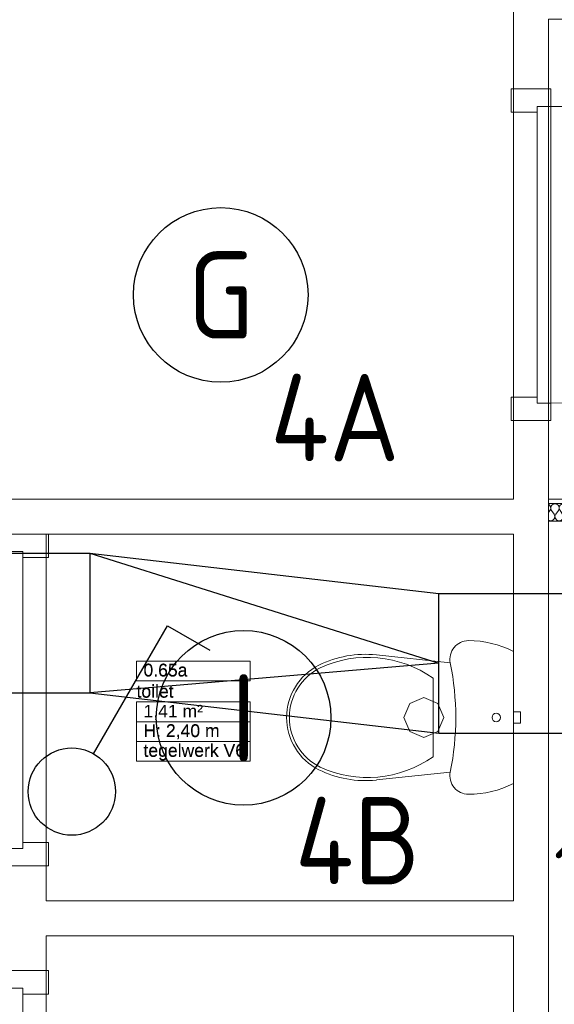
# Model space of a CAD drawing. Header units: millimetres. Extents: x -39149 to 267781, y -2340 to 58540.
# Tile 44 of 244: x 16536 to 18067, y 8804 to 11623. Entities that reach past the tile are written whole.
import ezdxf
from ezdxf.enums import TextEntityAlignment as Align

# ---------------------------------------------------------------- set-up
doc = ezdxf.new("R2010")
doc.units = ezdxf.units.MM
doc.header["$LTSCALE"] = 100
doc.header["$MEASUREMENT"] = 0
doc.linetypes.add('B0701', pattern=[46.823999, 31.199999, -15.624])
for name, color, linetype in [('00  Bestaand', 7, 'Continuous'), ('00  Bestaand Deuren', 7, 'Continuous'), ('22 C Binnenwanden', 7, 'Continuous'), ('22 C Binnenwanden Doorsnede-arcering', 7, 'Continuous'), ('22 C Binnenwanden Laagscheidingslijnen', 7, 'Continuous'), ('45 Plafond', 7, 'Continuous'), ('74 Sanitair', 7, 'Continuous'), ('AL$1A---_ALGEMEEN--bestaand', 9, 'Continuous'), ('EL6131--_KG', 3, 'Continuous'), ('EL6221--_KRACHT_400', 3, 'Continuous'), ('EL6311--_LICHT_BINNEN', 3, 'Continuous'), ('EL6321--_NOODLICHT_DECEN', 3, 'Continuous'), ('EL6441--_DATACOM', 3, 'Continuous'), ('EL6511--_BRANDMELD', 3, 'Continuous'), ('handhaven - AL$1A---_ALGEMEEN', 8, 'Continuous'), ('Z Ruimteoppervlak', 7, 'Continuous'), ('Z Ruimteoppervlak Zone label', 7, 'Continuous'), ('Z Ruimteoppervlak Zone tekst', 7, 'Continuous')]:
    doc.layers.add(name, color=color, linetype=linetype)
doc.styles.add('BURO-018', font='isocp.shx', dxfattribs={"height": 180})
doc.styles.add('BURO-025', font='isocp.shx', dxfattribs={"height": 250})
doc.styles.add('GENERATED_STYLE_1', font='arial.ttf')
doc.styles.add('GENERATED_STYLE_2', font='swiss.ttf')
doc.styles.add('STABICAD-012', font='ISOCP.SHX', dxfattribs={"height": 1.2})
doc.styles.add('STABICAD-018', font='ISOCP.SHX', dxfattribs={"height": 1.8})
doc.styles.get("Standard").update_dxf_attribs({"font": 'txt', "bigfont": 'BIGFONT.SHX'})

# ---------------------------------------------------------------- blocks, each defined once
blk = doc.blocks.new('toilet_0.65a_37_7', base_point=(17033, 9644.8))
at = {"layer": 'Z Ruimteoppervlak Zone label', "color": 8, "linetype": 'Continuous', "lineweight": 0}
for p, q in [((16870.3, 9786.3), (17195.7, 9786.3)), ((16870.3, 9729.7), (16870.3, 9786.3)), ((17195.7, 9786.3), (17195.7, 9729.7)), ((17195.7, 9729.7), (16870.3, 9729.7)), ((16870.3, 9669.3), (17195.7, 9669.3)), ((16870.3, 9612.8), (16870.3, 9669.3)), ((17195.7, 9669.3), (17195.7, 9612.8)), ((17195.7, 9612.8), (16870.3, 9612.8)), ((16870.3, 9612.8), (17195.7, 9612.8)), ((16870.3, 9556.2), (16870.3, 9612.8)), ((17195.7, 9612.8), (17195.7, 9556.2)), ((17195.7, 9556.2), (16870.3, 9556.2)), ((16870.3, 9556.2), (17195.7, 9556.2)), ((16870.3, 9499.6), (16870.3, 9556.2)), ((17195.7, 9556.2), (17195.7, 9499.6)), ((17195.7, 9499.6), (16870.3, 9499.6))]:
    blk.add_line(p, q, dxfattribs=at)
at = {"linetype": 'Continuous', "lineweight": 0, "flags": 1}
for tag in ['ROOM_AREA', 'ROOM_PERIM', 'ROOM_WALLS_SURF', 'ROOM_DOORS_SURF', 'ROOM_WINDS_SURF', 'ROOM_BASELEV', 'ROOM_NET_AREA', 'ROOM_REDUCED_AREA', 'ROOM_CALC_AREA', 'ROOM_VOLUME']:
    blk.add_attdef(tag, text='', height=2000, dxfattribs=at).set_placement((17033, 9073.4), align=Align.BOTTOM_LEFT)
at = {"layer": 'Z Ruimteoppervlak Zone tekst', "color": 2, "lineweight": 0, "insert": (16890.3, 9661.1), "char_height": 36, "attachment_point": 1, "style": 'GENERATED_STYLE_1'}
blk.add_mtext('{1,41 m²}', dxfattribs=at)
at = {"layer": 'Z Ruimteoppervlak Zone tekst', "color": 2, "lineweight": 0}
for tag, style, p in [('ROOM_NUMBER', 'GENERATED_STYLE_1', (16890.3, 9731.4)), ('ROOM_NAME', 'GENERATED_STYLE_2', (16870.3, 9670.7)), ('ROOM_HEIGHT', 'GENERATED_STYLE_1', (16890.3, 9557.9)), ('BASEC', 'GENERATED_STYLE_1', (16890.3, 9501.3))]:
    blk.add_attdef(tag, text='', height=36, dxfattribs=dict(at, style=style)).set_placement(p, align=Align.BOTTOM_LEFT)
blk = doc.blocks.new('Slab_152_7', base_point=(61.5, 11625))
at = {"layer": '45 Plafond', "color": 8, "linetype": 'Continuous', "lineweight": 0}
blk.add_lwpolyline([(61.5, 11625), (7161.5, 11625), (7161.5, 7850), (18261.5, 7850), (18261.5, 10250), (18050.2, 10250), (18050.2, 11625), (35849.9, 11625), (35849.9, 11400), (36099.9, 11400), (36099.9, 12175), (39053.2, 12175), (39053.2, 11445), (43211.5, 11445), (43211.5, 10132), (43211.5, 5466.1), (41411.5, 5466.1), (41411.5, 10199.6), (34211.5, 10199.6), (34211.5, 612.1, -0.138201), (61.5, 5162.9)], format="xyb", close=True, dxfattribs=at)
blk = doc.blocks.new('Slab_180_7', base_point=(17950.2, 9000))
at = {"layer": '45 Plafond', "color": 8, "linetype": 'B0701', "lineweight": 0}
blk.add_lwpolyline([(17950.2, 9000), (16611.5, 9000), (16611.5, 7950), (17950.2, 7950)], close=True, dxfattribs=at)
blk = doc.blocks.new('Slab_181_7', base_point=(17950.2, 10150))
at = {"layer": '45 Plafond', "color": 8, "linetype": 'B0701', "lineweight": 0}
blk.add_lwpolyline([(17950.2, 10150), (16611.5, 10150), (16611.5, 9100), (17950.2, 9100)], close=True, dxfattribs=at)
blk = doc.blocks.new('Slab_186_7', base_point=(7261.5, 10250))
at = {"layer": '45 Plafond', "color": 8, "linetype": 'Continuous', "lineweight": 0}
blk.add_lwpolyline([(7261.5, 10250), (17950.2, 10250), (17950.2, 11700), (13975.2, 11700), (9995, 11700), (7261.5, 11700)], close=True, dxfattribs=at)
blk = doc.blocks.new('*X566')
at = {"layer": '22 C Binnenwanden Doorsnede-arcering', "color": 8, "linetype": 'Continuous', "lineweight": 0}
for p, q in [((18050.7, 10235), (18050.2, 10235.2)), ((18065.3, 10236.3), (18062.2, 10235)), ((18068.6, 10236.8), (18065.3, 10236.3)), ((18071.9, 10236.3), (18068.6, 10236.8)), ((18075, 10235), (18071.9, 10236.3)), ((18089.5, 10236.3), (18086.5, 10235)), ((18092.9, 10236.8), (18089.5, 10236.3)), ((18096.2, 10236.3), (18092.9, 10236.8)), ((18099.2, 10235), (18096.2, 10236.3)), ((18113.8, 10236.3), (18110.8, 10235)), ((18117.1, 10236.8), (18113.8, 10236.3)), ((18120.5, 10236.3), (18117.1, 10236.8)), ((18123.5, 10235), (18120.5, 10236.3)), ((18138.1, 10236.3), (18135, 10235)), ((18141.4, 10236.8), (18138.1, 10236.3)), ((18144.7, 10236.3), (18141.4, 10236.8)), ((18147.8, 10235), (18144.7, 10236.3)), ((18162.4, 10236.3), (18159.3, 10235)), ((18165.7, 10236.8), (18162.4, 10236.3)), ((18169, 10236.3), (18165.7, 10236.8)), ((18172.1, 10235), (18169, 10236.3)), ((18186.7, 10236.3), (18183.6, 10235)), ((18190, 10236.8), (18186.7, 10236.3)), ((18193.3, 10236.3), (18190, 10236.8)), ((18196.4, 10235), (18193.3, 10236.3)), ((18211, 10236.3), (18207.9, 10235)), ((18214.3, 10236.8), (18211, 10236.3)), ((18217.6, 10236.3), (18214.3, 10236.8)), ((18220.7, 10235), (18217.6, 10236.3)), ((18235.3, 10236.3), (18232.2, 10235)), ((18238.6, 10236.8), (18235.3, 10236.3)), ((18241.9, 10236.3), (18238.6, 10236.8)), ((18245, 10235), (18241.9, 10236.3)), ((18050.2, 10212.3), (18054, 10217.4)), ((18053.2, 10232.8), (18050.7, 10235)), ((18055.1, 10230.1), (18053.2, 10232.8)), ((18054, 10217.4), (18055.6, 10220.3)), ((18056.2, 10226.9), (18055.1, 10230.1)), ((18055.6, 10220.3), (18056.4, 10223.6)), ((18056.4, 10223.6), (18056.2, 10226.9)), ((18056.6, 10226.9), (18056.5, 10223.6)), ((18056.5, 10223.6), (18057.2, 10220.3)), ((18057.7, 10230.1), (18056.6, 10226.9)), ((18057.2, 10220.3), (18058.9, 10217.4)), ((18059.6, 10232.8), (18057.7, 10230.1)), ((18066.1, 10207.6), (18058.9, 10217.4)), ((18062.2, 10235), (18059.6, 10232.8)), ((18068.5, 10201.4), (18066.1, 10207.6)), ((18071, 10207.6), (18068.6, 10201.4)), ((18071, 10207.6), (18078.3, 10217.4)), ((18077.5, 10232.8), (18075, 10235)), ((18079.4, 10230.1), (18077.5, 10232.8)), ((18078.3, 10217.4), (18079.9, 10220.3)), ((18080.5, 10226.9), (18079.4, 10230.1)), ((18079.9, 10220.3), (18080.7, 10223.6)), ((18080.7, 10223.6), (18080.5, 10226.9)), ((18080.9, 10226.9), (18080.8, 10223.6)), ((18080.8, 10223.6), (18081.5, 10220.3)), ((18082, 10230.1), (18080.9, 10226.9)), ((18081.5, 10220.3), (18083.1, 10217.4)), ((18083.9, 10232.8), (18082, 10230.1)), ((18090.4, 10207.6), (18083.1, 10217.4)), ((18086.5, 10235), (18083.9, 10232.8)), ((18092.8, 10201.4), (18090.4, 10207.6)), ((18095.3, 10207.6), (18092.9, 10201.4)), ((18095.3, 10207.6), (18102.6, 10217.4)), ((18101.8, 10232.8), (18099.2, 10235)), ((18103.7, 10230.1), (18101.8, 10232.8)), ((18102.6, 10217.4), (18104.2, 10220.3)), ((18104.8, 10226.9), (18103.7, 10230.1)), ((18104.2, 10220.3), (18105, 10223.6)), ((18105, 10223.6), (18104.8, 10226.9)), ((18105.2, 10226.9), (18105, 10223.6)), ((18105, 10223.6), (18105.8, 10220.3)), ((18106.3, 10230.1), (18105.2, 10226.9)), ((18105.8, 10220.3), (18107.4, 10217.4)), ((18108.2, 10232.8), (18106.3, 10230.1)), ((18114.7, 10207.6), (18107.4, 10217.4)), ((18110.8, 10235), (18108.2, 10232.8)), ((18117.1, 10201.4), (18114.7, 10207.6)), ((18119.6, 10207.6), (18117.2, 10201.4)), ((18119.6, 10207.6), (18126.9, 10217.4)), ((18126.1, 10232.8), (18123.5, 10235)), ((18128, 10230.1), (18126.1, 10232.8)), ((18126.9, 10217.4), (18128.5, 10220.3)), ((18129.1, 10226.9), (18128, 10230.1)), ((18128.5, 10220.3), (18129.2, 10223.6)), ((18129.2, 10223.6), (18129.1, 10226.9)), ((18129.5, 10226.9), (18129.3, 10223.6)), ((18129.3, 10223.6), (18130.1, 10220.3)), ((18130.6, 10230.1), (18129.5, 10226.9)), ((18130.1, 10220.3), (18131.7, 10217.4)), ((18132.5, 10232.8), (18130.6, 10230.1)), ((18139, 10207.6), (18131.7, 10217.4)), ((18135, 10235), (18132.5, 10232.8)), ((18141.4, 10201.4), (18139, 10207.6)), ((18143.9, 10207.6), (18141.5, 10201.4)), ((18143.9, 10207.6), (18151.1, 10217.4)), ((18150.4, 10232.8), (18147.8, 10235)), ((18152.3, 10230.1), (18150.4, 10232.8)), ((18151.1, 10217.4), (18152.8, 10220.3)), ((18153.4, 10226.9), (18152.3, 10230.1)), ((18152.8, 10220.3), (18153.5, 10223.6)), ((18153.5, 10223.6), (18153.4, 10226.9)), ((18153.8, 10226.9), (18153.6, 10223.6)), ((18153.6, 10223.6), (18154.4, 10220.3)), ((18154.9, 10230.1), (18153.8, 10226.9)), ((18154.4, 10220.3), (18156, 10217.4)), ((18156.8, 10232.8), (18154.9, 10230.1)), ((18163.3, 10207.6), (18156, 10217.4)), ((18159.3, 10235), (18156.8, 10232.8)), ((18165.7, 10201.4), (18163.3, 10207.6)), ((18168.1, 10207.6), (18165.8, 10201.4)), ((18168.1, 10207.6), (18175.4, 10217.4)), ((18174.7, 10232.8), (18172.1, 10235)), ((18176.6, 10230.1), (18174.7, 10232.8)), ((18175.4, 10217.4), (18177, 10220.3)), ((18177.6, 10226.9), (18176.6, 10230.1)), ((18177, 10220.3), (18177.8, 10223.6)), ((18177.8, 10223.6), (18177.6, 10226.9)), ((18178.1, 10226.9), (18177.9, 10223.6)), ((18177.9, 10223.6), (18178.7, 10220.3)), ((18179.1, 10230.1), (18178.1, 10226.9)), ((18178.7, 10220.3), (18180.3, 10217.4)), ((18181, 10232.8), (18179.1, 10230.1)), ((18187.6, 10207.6), (18180.3, 10217.4)), ((18183.6, 10235), (18181, 10232.8)), ((18190, 10201.4), (18187.6, 10207.6)), ((18192.4, 10207.6), (18190, 10201.4)), ((18192.4, 10207.6), (18199.7, 10217.4)), ((18199, 10232.8), (18196.4, 10235)), ((18200.9, 10230.1), (18199, 10232.8)), ((18199.7, 10217.4), (18201.3, 10220.3)), ((18201.9, 10226.9), (18200.9, 10230.1)), ((18201.3, 10220.3), (18202.1, 10223.6)), ((18202.1, 10223.6), (18201.9, 10226.9)), ((18202.4, 10226.9), (18202.2, 10223.6)), ((18202.2, 10223.6), (18203, 10220.3)), ((18203.4, 10230.1), (18202.4, 10226.9)), ((18203, 10220.3), (18204.6, 10217.4)), ((18205.3, 10232.8), (18203.4, 10230.1)), ((18211.9, 10207.6), (18204.6, 10217.4)), ((18207.9, 10235), (18205.3, 10232.8)), ((18214.2, 10201.4), (18211.9, 10207.6)), ((18216.7, 10207.6), (18214.3, 10201.4)), ((18216.7, 10207.6), (18224, 10217.4)), ((18223.2, 10232.8), (18220.7, 10235)), ((18225.1, 10230.1), (18223.2, 10232.8)), ((18224, 10217.4), (18225.6, 10220.3)), ((18226.2, 10226.9), (18225.1, 10230.1)), ((18225.6, 10220.3), (18226.4, 10223.6)), ((18226.4, 10223.6), (18226.2, 10226.9)), ((18226.6, 10226.9), (18226.5, 10223.6)), ((18226.5, 10223.6), (18227.2, 10220.3)), ((18227.7, 10230.1), (18226.6, 10226.9)), ((18227.2, 10220.3), (18228.9, 10217.4)), ((18229.6, 10232.8), (18227.7, 10230.1)), ((18229.6, 10216.4), (18228.9, 10217.4)), ((18232.2, 10235), (18229.6, 10232.8)), ((18246.7, 10233.5), (18245, 10235)), ((18050.2, 10190), (18056.4, 10188.2)), ((18056.4, 10188.2), (18062.8, 10190)), ((18062.8, 10190), (18067.3, 10194.9)), ((18067.3, 10194.9), (18068.5, 10201.4)), ((18068.6, 10201.4), (18069.9, 10194.9)), ((18069.9, 10194.9), (18074.3, 10190)), ((18074.3, 10190), (18080.7, 10188.2)), ((18080.7, 10188.2), (18087.1, 10190)), ((18087.1, 10190), (18091.6, 10194.9)), ((18091.6, 10194.9), (18092.8, 10201.4)), ((18092.9, 10201.4), (18094.1, 10194.9)), ((18094.1, 10194.9), (18098.6, 10190)), ((18098.6, 10190), (18105, 10188.2)), ((18105, 10188.2), (18111.4, 10190)), ((18111.4, 10190), (18115.9, 10194.9)), ((18115.9, 10194.9), (18117.1, 10201.4)), ((18117.2, 10201.4), (18118.4, 10194.9)), ((18118.4, 10194.9), (18122.9, 10190)), ((18122.9, 10190), (18129.3, 10188.2)), ((18129.3, 10188.2), (18135.7, 10190)), ((18135.7, 10190), (18140.1, 10194.9)), ((18140.1, 10194.9), (18141.4, 10201.4)), ((18141.5, 10201.4), (18142.7, 10194.9)), ((18142.7, 10194.9), (18147.2, 10190)), ((18147.2, 10190), (18153.6, 10188.2)), ((18153.6, 10188.2), (18160, 10190)), ((18160, 10190), (18164.4, 10194.9)), ((18164.4, 10194.9), (18165.7, 10201.4)), ((18165.8, 10201.4), (18167, 10194.9)), ((18167, 10194.9), (18171.5, 10190)), ((18171.5, 10190), (18177.9, 10188.2)), ((18177.9, 10188.2), (18184.2, 10190)), ((18184.2, 10190), (18188.7, 10194.9)), ((18188.7, 10194.9), (18190, 10201.4)), ((18190, 10201.4), (18191.3, 10194.9)), ((18191.3, 10194.9), (18195.8, 10190)), ((18195.8, 10190), (18201.6, 10188.4)), ((18214.1, 10200.9), (18214.2, 10201.4)), ((18214.3, 10201.4), (18214.4, 10201.2))]:
    blk.add_line(p, q, dxfattribs=at)
blk = doc.blocks.new('Wall_85_7', base_point=(18200.2, 10187))
at = {"layer": '22 C Binnenwanden', "color": 8, "linetype": 'Continuous', "lineweight": 0}
for p, q in [((18263.2, 10250), (18050.2, 10250)), ((18050.2, 10250), (18050.2, 10187)), ((18050.2, 10187), (18200.2, 10187))]:
    blk.add_line(p, q, dxfattribs=at)
at = {"layer": '22 C Binnenwanden Laagscheidingslijnen', "color": 8, "linetype": 'Continuous', "lineweight": 0}
blk.add_line((18251.2, 10238), (18050.2, 10238), dxfattribs=at)
at = {"layer": '22 C Binnenwanden', "color": 1, "lineweight": 0}
blk.add_blockref('*X566', (0, 0), dxfattribs=at)
blk = doc.blocks.new('D1a bi h 14_20')
at = {"layer": '00  Bestaand Deuren', "color": 8, "linetype": 'Continuous', "lineweight": 0}
for p, q in [((-425, 0), (-425, 850)), ((-475, 0), (-408, 0)), ((-475, 0), (-475, -114)), ((-425, 0), (425, 0)), ((-425, -40), (-425, 0)), ((408, 0), (475, 0)), ((425, 0), (425, -40)), ((475, -114), (475, 0)), ((-475, -7), (-475, -107)), ((475, -7), (475, -107)), ((475, -7), (475, -107)), ((425, -40), (-425, -40)), ((-408, -40), (-408, -114)), ((408, -40), (408, -114)), ((-475, -114), (-408, -114)), ((408, -114), (475, -114))]:
    blk.add_line(p, q, dxfattribs=at)
blk.add_arc((-425, 0), 850, 0, 90, dxfattribs=at)
blk = doc.blocks.new('Wall_86_7', base_point=(18050.2, 7850))
at = {"layer": '00  Bestaand', "color": 8, "linetype": 'Continuous', "lineweight": 0}
for p, q in [((17950.2, 11700), (17950.2, 11425)), ((18050.2, 11425), (18050.2, 11625)), ((18050.2, 11425), (17950.2, 11425)), ((18050.2, 10475), (17950.2, 10475)), ((18050.2, 10475), (17950.2, 10475)), ((17950.2, 10475), (17950.2, 10250)), ((18050.2, 7850), (18050.2, 10475)), ((17950.2, 10150), (17950.2, 9100)), ((17950.2, 9000), (17950.2, 7950))]:
    blk.add_line(p, q, dxfattribs=at)
at = {"layer": '00  Bestaand Deuren', "color": 1, "linetype": 'Continuous', "lineweight": 0, "zscale": 1000, "rotation": 270}
blk.add_blockref('D1a bi h 14_20', (18057.2, 10950), dxfattribs=at)
blk = doc.blocks.new('D1a bi h 14_21')
at = {"layer": '00  Bestaand Deuren', "color": 8, "linetype": 'Continuous', "lineweight": 0}
for p, q in [((-425, 0), (-425, 850)), ((-475, 0), (-408, 0)), ((-475, 0), (-475, -114)), ((-425, 0), (425, 0)), ((-425, -40), (-425, 0)), ((408, 0), (475, 0)), ((425, 0), (425, -40)), ((475, -114), (475, 0)), ((-475, -7), (-475, -107)), ((475, -7), (475, -107)), ((475, -7), (475, -107)), ((425, -40), (-425, -40)), ((-408, -40), (-408, -114)), ((408, -40), (408, -114)), ((-475, -114), (-408, -114)), ((408, -114), (475, -114))]:
    blk.add_line(p, q, dxfattribs=at)
blk.add_arc((-425, 0), 850, 0, 90, dxfattribs=at)
blk = doc.blocks.new('D1a bi h 14_22')
at = {"layer": '00  Bestaand Deuren', "color": 8, "linetype": 'Continuous', "lineweight": 0}
for p, q in [((-425, 0), (-425, 850)), ((-475, 0), (-408, 0)), ((-475, 0), (-475, -114)), ((-425, 0), (425, 0)), ((-425, -40), (-425, 0)), ((408, 0), (475, 0)), ((425, 0), (425, -40)), ((475, -114), (475, 0)), ((-475, -7), (-475, -107)), ((475, -7), (475, -107)), ((475, -7), (475, -107)), ((425, -40), (-425, -40)), ((-408, -40), (-408, -114)), ((408, -40), (408, -114)), ((-475, -114), (-408, -114)), ((408, -114), (475, -114))]:
    blk.add_line(p, q, dxfattribs=at)
blk.add_arc((-425, 0), 850, 0, 90, dxfattribs=at)
blk = doc.blocks.new('Wall_87_7', base_point=(16511.5, 10250))
at = {"layer": '00  Bestaand', "color": 8, "linetype": 'Continuous', "lineweight": 0}
for p, q in [((16511.5, 10150), (16611.5, 10150)), ((16511.5, 9200), (16611.5, 9200)), ((16511.5, 9200), (16611.5, 9200)), ((16511.5, 9200), (16511.5, 8900)), ((16611.5, 9100), (16611.5, 9200)), ((16611.5, 8900), (16611.5, 9000)), ((16511.5, 8900), (16611.5, 8900)), ((16511.5, 8900), (16611.5, 8900)), ((16511.5, 7950), (16611.5, 7950))]:
    blk.add_line(p, q, dxfattribs=at)
at = {"layer": '00  Bestaand Deuren', "color": 1, "linetype": 'Continuous', "lineweight": 0, "xscale": -1, "zscale": 1000, "rotation": 90}
blk.add_blockref('D1a bi h 14_21', (16504.5, 9675), dxfattribs=at)
at = {"layer": '00  Bestaand Deuren', "color": 1, "linetype": 'Continuous', "lineweight": 0, "zscale": 1000, "rotation": 90}
blk.add_blockref('D1a bi h 14_22', (16504.5, 8425), dxfattribs=at)
blk = doc.blocks.new('Wall_91_7', base_point=(16511.5, 9000))
at = {"layer": '00  Bestaand', "color": 8, "linetype": 'Continuous', "lineweight": 0}
for p, q in [((17950.2, 9100), (16611.5, 9100)), ((16611.5, 9000), (17950.2, 9000))]:
    blk.add_line(p, q, dxfattribs=at)
blk = doc.blocks.new('Wall_344_7', base_point=(18050.2, 10250))
at = {"layer": '00  Bestaand', "color": 8, "linetype": 'Continuous', "lineweight": 0}
for p, q in [((17950.2, 10250), (15186.7, 10250)), ((16611.5, 10150), (17950.2, 10150))]:
    blk.add_line(p, q, dxfattribs=at)
blk = doc.blocks.new('Toilet 04 14')
at = {"layer": '74 Sanitair', "color": 8, "linetype": 'Continuous', "lineweight": 0}
for p, q in [((408.9, 650), (31.1, 650)), ((204, 670), (208.7, 670)), ((204, 650), (204, 670)), ((204, 650), (208.7, 650)), ((208.7, 670), (220, 670)), ((208.7, 650), (220, 650)), ((220, 670), (231.3, 670)), ((220, 650), (231.3, 650)), ((231.3, 670), (236, 670)), ((231.3, 650), (236, 650)), ((236, 650), (236, 670)), ((63.7, 468.6), (41, 257)), ((376.3, 468.6), (399, 257)), ((163, 393), (179.7, 433.3)), ((163, 393), (179.7, 433.3)), ((179.7, 433.3), (220, 450)), ((179.7, 433.3), (220, 450)), ((220, 450), (260.3, 433.3)), ((220, 450), (260.3, 433.3)), ((260.3, 433.3), (277, 393)), ((260.3, 433.3), (277, 393)), ((332.5, 419.3), (107.5, 419.3)), ((179.7, 352.7), (163, 393)), ((179.7, 352.7), (163, 393)), ((277, 393), (260.3, 352.7)), ((277, 393), (260.3, 352.7)), ((220, 336), (179.7, 352.7)), ((220, 336), (179.7, 352.7)), ((260.3, 352.7), (220, 336)), ((260.3, 352.7), (220, 336))]:
    blk.add_line(p, q, dxfattribs=at)
for centre, major_axis, start_param, end_param in [((287.3, 520.5), (287.3, 0), 2.672126, 3.141601), ((152.7, 520.5), (287.3, 0), 6.283177, 6.752652), ((53.1, 520.5), (53.1, 0), 3.141628, 4.912784), ((386.9, 520.5), (53.1, 0), 4.511994, 6.28315), ((220, -297.8), (785, 0), 1.370375, 1.771221), ((220, -297.8), (785, 0), 1.370375, 1.771221), ((220, -297.8), (785, 0), 1.37037, 1.771222), ((375.9, 231.7), (327.9, 0), 2.52997, 3.570063), ((64.1, 231.7), (327.9, 0), 5.854715, 6.894808), ((339.1, 225.1), (299.9, 0), 3.034838, 3.601943), ((100.9, 225.1), (299.9, 0), 5.822835, 6.38994), ((220, 166.3), (166.9, 0), 3.601916, 5.822859), ((220, 166.3), (158.9, 0), 3.60199, 5.822808)]:
    blk.add_ellipse(centre, major_axis=major_axis, ratio=0.9963, start_param=start_param, end_param=end_param, dxfattribs=at)
blk.add_ellipse((220, 600.3), major_axis=(12.2, 0), ratio=0.9963, dxfattribs=at)
blk.add_ellipse((220, 600.3), major_axis=(12.2, 0), ratio=0.9963, dxfattribs=at)
blk = doc.blocks.new('toilet_0.65a_37_8', base_point=(17033, 9644.8))
at = {"layer": 'Z Ruimteoppervlak Zone label', "color": 8, "linetype": 'Continuous', "lineweight": 0}
for p, q in [((16870.3, 9786.3), (17195.7, 9786.3)), ((16870.3, 9729.7), (16870.3, 9786.3)), ((17195.7, 9786.3), (17195.7, 9729.7)), ((17195.7, 9729.7), (16870.3, 9729.7)), ((16870.3, 9669.3), (17195.7, 9669.3)), ((16870.3, 9612.8), (16870.3, 9669.3)), ((17195.7, 9669.3), (17195.7, 9612.8)), ((17195.7, 9612.8), (16870.3, 9612.8)), ((16870.3, 9612.8), (17195.7, 9612.8)), ((16870.3, 9556.2), (16870.3, 9612.8)), ((17195.7, 9612.8), (17195.7, 9556.2)), ((17195.7, 9556.2), (16870.3, 9556.2)), ((16870.3, 9556.2), (17195.7, 9556.2)), ((16870.3, 9499.6), (16870.3, 9556.2)), ((17195.7, 9556.2), (17195.7, 9499.6)), ((17195.7, 9499.6), (16870.3, 9499.6))]:
    blk.add_line(p, q, dxfattribs=at)
blk = doc.blocks.new('1115B3A')
at = {"layer": 'handhaven - AL$1A---_ALGEMEEN', "color": 0, "linetype": 'Continuous'}
blk.add_circle((0, 0), 2.5, dxfattribs=at)
at = {"layer": 'handhaven - AL$1A---_ALGEMEEN', "color": 0, "linetype": 'Continuous', "style": 'BURO-018'}
for tag, p in [('CIRCUIT', (0, 5)), ('PANEL', (0, 5)), ('SUBCIRCUIT', (4.5, 5)), ('LIGHTFIXTURECODE', (0, 0)), ('SWITCHCODE', (4.5, -1))]:
    blk.add_attdef(tag, text='', height=1.8, dxfattribs=at).set_placement(p, align=Align.MIDDLE)
blk = doc.blocks.new('1114A1')
at = {"color": 0, "linetype": 'Continuous'}
for p, q in [((0.625, 3.333), (2.742, 7)), ((2.742, 7), (3.955, 6.3))]:
    blk.add_line(p, q, dxfattribs=at)
blk.add_circle((0, 2.25), 1.25, dxfattribs=at)
at = {"color": 0, "linetype": 'Continuous', "style": 'BURO-018'}
blk.add_attdef('SWITCHCODE', text='', height=1.8, dxfattribs=at).set_placement((3.356, 9), align=Align.MIDDLE)
at = {"color": 0, "linetype": 'Continuous', "style": 'BURO-018', "flags": 1}
blk.add_attdef('ARTICLECODE', text='', height=1.8, dxfattribs=at).set_placement((0, 0), align=Align.MIDDLE)
blk = doc.blocks.new('E00023')
at = {"layer": 'AL$1A---_ALGEMEEN--bestaand', "color": 0, "linetype": 'Continuous'}
blk.add_lwpolyline([(-0.5, 3, 1), (0.5, 3, 1)], format="xyb", close=True, dxfattribs=at)
for radius in [2, 1]:
    blk.add_circle((0, 3), radius, dxfattribs=at)
at = {"layer": 'AL$1A---_ALGEMEEN--bestaand', "color": 0, "linetype": 'Continuous', "style": 'BURO-018'}
blk.add_attdef('TEXT1', text='', height=1.8, dxfattribs=at).set_placement((0, 7.5), align=Align.MIDDLE)
at = {"layer": 'AL$1A---_ALGEMEEN--bestaand', "color": 0, "linetype": 'Continuous', "style": 'BURO-018', "flags": 1}
blk.add_attdef('ARTICLECODE', (0, 0), '', height=1.8, dxfattribs=at)
at = {"layer": 'EL6221--_KRACHT_400', "color": 1, "style": 'STABICAD-012'}
blk.add_attdef('FIREPROTECTION_PANEL', text='', height=1.8, dxfattribs=at).set_placement((681.775, 436.616), align=Align.MIDDLE)
at = {"layer": 'EL6441--_DATACOM', "color": 1, "style": 'STABICAD-018'}
blk.add_attdef('CODING2', (0, 0), '', height=1.8, dxfattribs=at)
at = {"layer": 'EL6511--_BRANDMELD', "color": 1, "style": 'STABICAD-018'}
for tag in ['CODING1', 'FIREPROTECTION_HARDWARENUMBER', 'FIREPROTECTION_ZONE']:
    blk.add_attdef(tag, (0, 0), '', height=1.8, dxfattribs=at)

msp = doc.modelspace()

# ---------------------------------------------------------------- linework, layer by layer
at = {"layer": 'EL6131--_KG'}
for p, q in [((12684.6, 10095.7), (16736.5, 10095.7)), ((12264.6, 9695.7), (16736.5, 9695.7))]:
    msp.add_line(p, q, dxfattribs=at)
at = {"layer": 'EL6131--_KG', "linetype": 'Continuous'}
for p, q in [((16736.5, 10095.7), (16736.5, 9695.7)), ((16736.5, 10095.7), (17736.5, 9980.4)), ((16736.5, 10095.7), (17736.5, 9780.4)), ((17736.5, 9980.4), (29776.5, 9980.4)), ((17736.5, 9580.4), (17736.5, 9980.4)), ((17736.5, 9780.4), (16736.5, 9695.7)), ((16736.5, 9695.7), (17736.5, 9580.4)), ((17736.5, 9580.4), (29776.5, 9580.4))]:
    msp.add_line(p, q, dxfattribs=at)

# ---------------------------------------------------------------- block references
at = {"layer": '00  Bestaand', "color": 1, "lineweight": 0}
for name, p in [('Wall_86_7', (18050.2, 7850)), ('Wall_344_7', (18050.2, 10250)), ('Wall_87_7', (16511.5, 10250)), ('Wall_91_7', (16511.5, 9000))]:
    msp.add_blockref(name, p, dxfattribs=at)
at = {"layer": '22 C Binnenwanden', "color": 1, "lineweight": 0}
msp.add_blockref('Wall_85_7', (18200.2, 10187), dxfattribs=at)
at = {"layer": '45 Plafond', "color": 252, "linetype": 'Continuous', "lineweight": 0}
for name, p in [('Slab_152_7', (61.5, 11625)), ('Slab_186_7', (7261.5, 10250))]:
    msp.add_blockref(name, p, dxfattribs=at)
at = {"layer": '45 Plafond', "color": 1, "linetype": 'B0701', "lineweight": 0}
for name, p in [('Slab_181_7', (17950.2, 10150)), ('Slab_180_7', (17950.2, 9000))]:
    msp.add_blockref(name, p, dxfattribs=at)
at = {"layer": '74 Sanitair', "color": 1, "linetype": 'Continuous', "lineweight": 0, "zscale": 1000, "rotation": 270}
msp.add_blockref('Toilet 04 14', (17300.2, 9845), dxfattribs=at)
at = {"layer": 'EL6311--_LICHT_BINNEN', "linetype": 'Continuous', "xscale": 100, "yscale": 100, "zscale": 100}
msp.add_blockref('1114A1', (16685.1, 9187.7), dxfattribs=at)
at = {"layer": 'EL6311--_LICHT_BINNEN', "linetype": 'Continuous'}
ref = msp.add_blockref('1115B3A', (17177, 9623.9), dxfattribs=dict(at, xscale=100, yscale=100, zscale=100))
ref.add_attrib('CIRCUIT', '4B', dxfattribs={"layer": '0', "linetype": 'ByBlock', "height": 250, "style": 'BURO-025'}).set_placement((17503.7, 9272.8), align=Align.MIDDLE)
ref.add_attrib('LIGHTFIXTURECODE', 'I', dxfattribs={"layer": '0', "linetype": 'ByBlock', "height": 250, "style": 'BURO-025'}).set_placement((17177, 9623.9), align=Align.MIDDLE)
at = {"layer": 'EL6321--_NOODLICHT_DECEN', "linetype": 'Continuous'}
ref = msp.add_blockref('1115B3A', (17111.6, 10835), dxfattribs=dict(at, xscale=100, yscale=100, zscale=100))
ref.add_attrib('CIRCUIT', '4A', dxfattribs={"layer": '0', "linetype": 'ByBlock', "height": 250, "style": 'BURO-025'}).set_placement((17438.4, 10483.9), align=Align.MIDDLE)
ref.add_attrib('LIGHTFIXTURECODE', 'G', dxfattribs={"layer": '0', "linetype": 'ByBlock', "height": 250, "style": 'BURO-025'}).set_placement((17111.6, 10835), align=Align.MIDDLE)
at = {"layer": 'EL6511--_BRANDMELD', "linetype": 'Continuous'}
ref = msp.add_blockref('E00023', (18207.5, 9581.8), dxfattribs=dict(at, xscale=100, yscale=100, zscale=100, rotation=238.4790855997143))
ref.add_attrib('CODING1', '11-A4-75-24-03', dxfattribs={"layer": '0', "color": 1, "linetype": 'ByBlock', "height": 180, "style": 'BURO-018'}).set_placement((18843.5, 9184.4), align=Align.MIDDLE)
at = {"layer": 'Z Ruimteoppervlak', "color": 2, "linetype": 'Continuous', "lineweight": 0}
ref = msp.add_blockref('toilet_0.65a_37_7', (17033, 9644.8), dxfattribs=at)
ref.add_attrib('ROOM_NAME', 'toilet', dxfattribs={"layer": 'Z Ruimteoppervlak Zone tekst', "color": 2, "linetype": 'Continuous', "lineweight": 0, "height": 36, "style": 'GENERATED_STYLE_2'}).set_placement((16870.3, 9670.7), align=Align.BOTTOM_LEFT)
ref.add_attrib('ROOM_NUMBER', '0.65a', dxfattribs={"layer": 'Z Ruimteoppervlak Zone tekst', "color": 2, "linetype": 'Continuous', "lineweight": 0, "height": 36, "style": 'GENERATED_STYLE_1'}).set_placement((16890.3, 9731.4), align=Align.BOTTOM_LEFT)
ref.add_attrib('ROOM_HEIGHT', 'H: 2,40 m', dxfattribs={"layer": 'Z Ruimteoppervlak Zone tekst', "color": 2, "linetype": 'Continuous', "lineweight": 0, "height": 36, "style": 'GENERATED_STYLE_1'}).set_placement((16890.3, 9557.9), align=Align.BOTTOM_LEFT)
ref.add_attrib('BASEC', 'tegelwerk V6', dxfattribs={"layer": 'Z Ruimteoppervlak Zone tekst', "color": 2, "linetype": 'Continuous', "lineweight": 0, "height": 36, "style": 'GENERATED_STYLE_1'}).set_placement((16890.3, 9501.3), align=Align.BOTTOM_LEFT)
ref = msp.add_blockref('toilet_0.65a_37_8', (17033, 9644.8), dxfattribs=at)
ref.add_attrib('ROOM_NAME', 'toilet', (16870.3, 9682.7), dxfattribs={"layer": 'Z Ruimteoppervlak Zone tekst', "color": 2, "linetype": 'Continuous', "lineweight": 0, "height": 36, "style": 'GENERATED_STYLE_2'})
ref.add_attrib('ROOM_NUMBER', '0.65a', (16890.3, 9743.2), dxfattribs={"layer": 'Z Ruimteoppervlak Zone tekst', "color": 2, "linetype": 'Continuous', "lineweight": 0, "height": 36, "style": 'GENERATED_STYLE_1'})
ref.add_attrib('ROOM_HEIGHT', 'H: 2,40 m', (16890.3, 9569.8), dxfattribs={"layer": 'Z Ruimteoppervlak Zone tekst', "color": 2, "linetype": 'Continuous', "lineweight": 0, "height": 36, "style": 'GENERATED_STYLE_1'})
ref.add_attrib('BASEC', 'tegelwerk V6', (16890.3, 9513.2), dxfattribs={"layer": 'Z Ruimteoppervlak Zone tekst', "color": 2, "linetype": 'Continuous', "lineweight": 0, "height": 36, "style": 'GENERATED_STYLE_1'})

doc.saveas('drawing.dxf')
